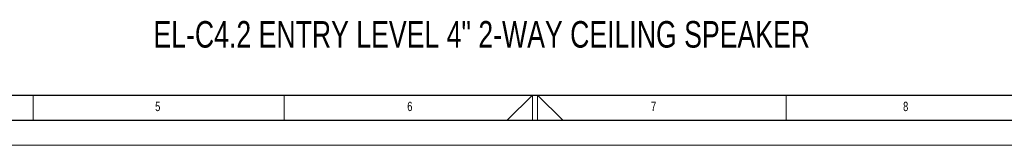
# Model space of a CAD drawing. Header units: millimetres. Extents: x 0 to 594, y 0 to 420.
# Tile 7 of 44: x 199 to 395, y 0 to 25. Entities that reach past the tile are written whole.
import ezdxf

# ---------------------------------------------------------------- set-up
doc = ezdxf.new("R2010")
doc.units = ezdxf.units.MM
doc.layers.add('FORMAT', color=7, linetype='Continuous')
doc.layers.add('SLD-0', color=7, linetype='Continuous')
doc.styles.add('SLDTEXTSTYLE0', font='TXT', dxfattribs={"width": 0.75})

msp = doc.modelspace()

# ---------------------------------------------------------------- linework, layer by layer
at = {"color": 7, "linetype": 'Continuous', "lineweight": 18}
for p, q in [((202.000041, 10.000053), (202.000041, 5.000053)), ((252.000041, 10.000053), (252.000041, 5.000053)), ((296.468637, 5.000053), (301.500041, 10.000053)), ((301.500041, 10.000053), (301.500041, 5.000053)), ((302.500041, 10.000053), (302.500041, 5.000053)), ((307.531446, 5.000053), (302.500041, 10.000053)), ((352.000041, 10.000053), (352.000041, 5.000053)), ((0.000041, 0.000053), (594.000041, 0.000053))]:
    msp.add_line(p, q, dxfattribs=at)
at = {"layer": 'FORMAT'}
for p, q in [((20.000041, 10.000053), (584.000041, 10.000053)), ((15.000041, 5.000053), (589.000041, 5.000053))]:
    msp.add_line(p, q, dxfattribs=at)

# ---------------------------------------------------------------- texts
at = {"layer": 'FORMAT', "char_height": 1.852083, "attachment_point": 1, "style": 'SLDTEXTSTYLE0'}
for s, insert in [('5', (226.326376, 8.668016)), ('6', (276.532765, 8.668016)), ('7', (325.088048, 8.668016)), ('8', (375.294436, 8.668016))]:
    msp.add_mtext(s, dxfattribs=dict(at, insert=insert))
at = {"layer": 'SLD-0', "color": 7, "insert": (225.982933, 24.743858), "char_height": 5.29166667, "attachment_point": 1, "style": 'SLDTEXTSTYLE0'}
msp.add_mtext('EL-C4.2 ENTRY LEVEL 4" 2-WAY CEILING SPEAKER', dxfattribs=at)

doc.saveas('drawing.dxf')
